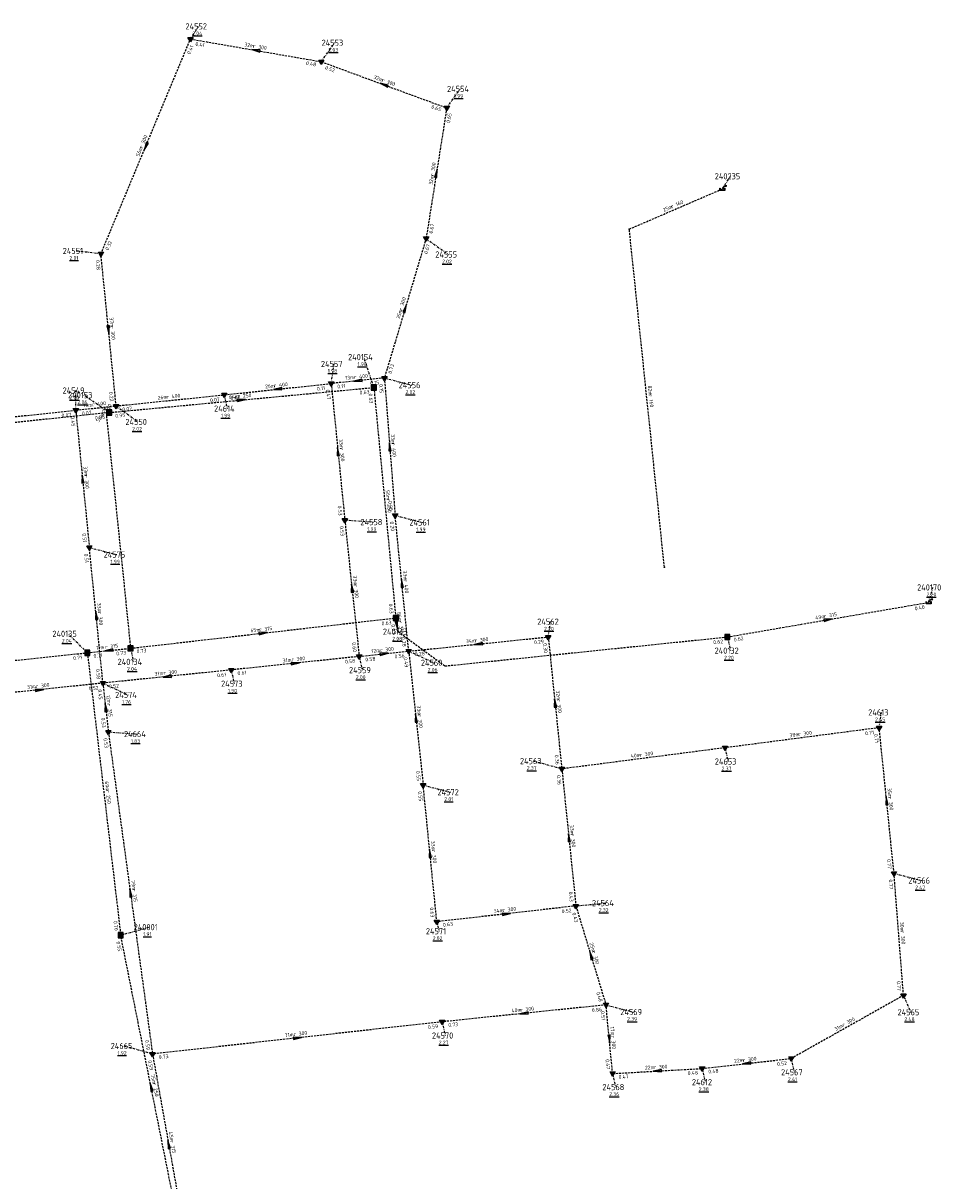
# Model space of a CAD drawing. Extents: x 188323 to 208361, y 565368 to 574910.
# Tile 217 of 256: x 204345 to 204569, y 569151 to 569432. Entities that reach past the tile are written whole.
import ezdxf

# ---------------------------------------------------------------- set-up
doc = ezdxf.new("R2010")
doc.units = 0
doc.linetypes.add('DASHDOT', pattern=[1, 0.5, -0.25, 0, -0.25])
doc.linetypes.add('DASHED', pattern=[0.75, 0.5, -0.25])
doc.layers.get('0').update_dxf_attribs({"linetype": 'CONTINUOUS'})
for name, color, linetype in [('RIO-AFM', 7, 'CONTINUOUS'), ('RIO-BOK', 7, 'CONTINUOUS'), ('RIO-KNP', 7, 'CONTINUOUS'), ('RIO-KNR', 7, 'CONTINUOUS'), ('RIO-LAG_1B', 7, 'DASHED'), ('RIO-LAG_2B', 7, 'DASHED'), ('RIO-LEN', 7, 'CONTINUOUS'), ('RIO-MVD', 1, 'CONTINUOUS'), ('RIO-VRB', 6, 'DASHDOT'), ('RIO-VRH', 7, 'CONTINUOUS')]:
    doc.layers.add(name, color=color, linetype=linetype)
doc.styles.add('RIO-TXT', font='isocp.shx')

# ---------------------------------------------------------------- blocks, each defined once
blk = doc.blocks.new('L_VHR')
blk.add_lwpolyline([(-0.5, 0), (0.5, 0), (-0.5, 0.15), (-0.5, -0.15), (0.5, 0)])
blk = doc.blocks.new('K_IPR')
blk.add_lwpolyline([(-0.5, -0.5), (0.5, -0.5), (0.5, 0.5), (-0.5, 0.5)], close=True)
blk.add_solid([(-0.5, 0.5), (0.5, 0.5), (-0.5, -0.5), (0.5, -0.5)])
at = {"style": 'RIO-TXT', "flags": 1}
blk.add_attdef('KNOOPNAAM', (2, 2), '', height=1, dxfattribs=at)
blk = doc.blocks.new('K_UTB')
blk.add_lwpolyline([(0.5, 0.15), (0.5, -0.3), (-0.5, -0.3), (-0.5, 0.15), (-0.45, 0.15), (-0.45, -0.25), (0, -0.25), (0.45, -0.25), (0.45, 0.15)], close=True)
blk.add_lwpolyline([(0.85, 0.6), (0.55, 0.65), (0.614828, 0.459583), (0.850842, 0.598937)])
blk.add_arc((0.85, -0.25), 0.85, 90, 180)
at = {"style": 'RIO-TXT', "flags": 1}
blk.add_attdef('KNOOPNAAM', (2, 2), '', height=1, dxfattribs=at)
blk = doc.blocks.new('K_FIC')
blk.add_circle((0, 0), 0.0625)
at = {"style": 'RIO-TXT', "flags": 1}
blk.add_attdef('KNOOPNAAM', (2, 2), '', height=1, dxfattribs=at)
blk = doc.blocks.new('K_IPD')
blk.add_lwpolyline([(-0.496027, 0.307994), (0.503973, 0.307994), (0.003973, -0.558031)], close=True)
blk.add_solid([(-0.496027, 0.307994), (0.503973, 0.307994), (0.003973, -0.558031)])
at = {"style": 'RIO-TXT', "flags": 1}
blk.add_attdef('KNOOPNAAM', (2, 2), '', height=1, dxfattribs=at)

msp = doc.modelspace()

# ---------------------------------------------------------------- linework, layer by layer
at = {"layer": 'RIO-LAG_1B'}
for p, q in [((204492.048, 569382.208), (204514.592, 569391.936)), ((204500.56, 569300.224), (204492.048, 569382.208)), ((204365.984, 569337.728), (204430.144, 569343.808)), ((204430.144, 569343.808), (204435.456, 569287.936)), ((204365.984, 569337.728), (204295.856, 569330.24)), ((204515.824, 569283.328), (204564.576, 569291.712)), ((204371.168, 569280.576), (204435.456, 569287.936)), ((204297.696, 569272.896), (204360.72, 569279.488)), ((204360.72, 569279.488), (204371.168, 569280.576)), ((204360.72, 569279.488), (204368.8, 569211.008)), ((204383.52, 569137.344), (204368.8, 569211.008))]:
    msp.add_line(p, q, dxfattribs=at)
for points in [[(204365.984, 569337.728), (204365.344, 569336.896), (204369.248, 569299.584), (204371.168, 569280.576)], [(204435.456, 569287.936), (204436.016, 569284.608), (204447.392, 569276.288), (204515.824, 569283.328)]]:
    msp.add_lwpolyline(points, dxfattribs=at)
at = {"layer": 'RIO-LAG_2B'}
for p, q in [((204364, 569376.192), (204385.696, 569428.288)), ((204385.696, 569428.288), (204417.408, 569422.784)), ((204417.408, 569422.784), (204447.808, 569411.584)), ((204447.808, 569411.584), (204442.8, 569379.904)), ((204442.8, 569379.904), (204432.704, 569346.112)), ((204367.696, 569339.328), (204364, 569376.192)), ((204393.904, 569342.016), (204419.808, 569344.768)), ((204432.704, 569346.112), (204419.808, 569344.768)), ((204419.808, 569344.768), (204423.104, 569311.68)), ((204432.704, 569346.112), (204435.296, 569312.768)), ((204367.696, 569339.328), (204393.904, 569342.016)), ((204326.8, 569334.976), (204357.904, 569338.304)), ((204357.904, 569338.304), (204367.696, 569339.328)), ((204357.904, 569338.304), (204361.2, 569305.024)), ((204423.104, 569311.68), (204426.592, 569278.592)), ((204438.592, 569279.872), (204435.296, 569312.768)), ((204364.496, 569272.128), (204361.2, 569305.024)), ((204438.592, 569279.872), (204472.4, 569283.328)), ((204472.4, 569283.328), (204475.696, 569251.328)), ((204426.592, 569278.592), (204438.592, 569279.872)), ((204438.592, 569279.872), (204442.096, 569247.424)), ((204426.592, 569278.592), (204395.6, 569275.328)), ((204395.6, 569275.328), (204364.496, 569272.128)), ((204364.496, 569272.128), (204333.792, 569268.928)), ((204364.496, 569272.128), (204365.808, 569260.288)), ((204365.808, 569260.288), (204376.512, 569182.208)), ((204552.608, 569261.312), (204515.248, 569256.448)), ((204556.192, 569225.984), (204552.608, 569261.312)), ((204515.248, 569256.448), (204475.696, 569251.328)), ((204475.696, 569251.328), (204479.104, 569218.112)), ((204445.408, 569214.272), (204442.096, 569247.424)), ((204558.496, 569196.416), (204556.192, 569225.984)), ((204479.104, 569218.112), (204445.408, 569214.272)), ((204479.104, 569218.112), (204486.4, 569194.112)), ((204558.496, 569196.416), (204531.296, 569181.12)), ((204486.4, 569194.112), (204446.704, 569190.016)), ((204488, 569177.472), (204486.4, 569194.112)), ((204446.704, 569190.016), (204376.512, 569182.208)), ((204376.512, 569182.208), (204384.336, 569138.368)), ((204488, 569177.472), (204509.696, 569178.688)), ((204509.696, 569178.688), (204531.296, 569181.12))]:
    msp.add_line(p, q, dxfattribs=at)
at = {"layer": 'RIO-VRB'}
for p, q in [((204385.7, 569428.3), (204387.6764, 569431.3558)), ((204417.4, 569422.8), (204420.6618, 569427.388)), ((204447.8, 569411.6), (204451.0618, 569416.188)), ((204514.6, 569391.96), (204516.5764, 569395.0158)), ((204442.8, 569379.9), (204448.2194, 569376.0519)), ((204364, 569376.2), (204357.925, 569376.8981)), ((204430.14, 569343.82), (204427.7189, 569351.1679)), ((204419.8, 569344.8), (204420.5071, 569349.5132)), ((204432.7, 569346.1), (204439.3482, 569344.38)), ((204357.9, 569338.3), (204357.8994, 569343.075)), ((204365.99, 569337.72), (204359.8619, 569341.9559)), ((204393.9, 569342), (204394.6071, 569338.6868)), ((204367.7, 569339.3), (204373.1194, 569335.4519)), ((204423.1, 569311.7), (204430.0675, 569311.1713)), ((204435.3, 569312.8), (204441.9482, 569311.08)), ((204361.2, 569305), (204367.8482, 569303.28)), ((204564.57, 569291.74), (204565.6214, 569295.3297)), ((204435.45, 569287.92), (204436.1571, 569284.6068)), ((204472.4, 569283.3), (204472.9335, 569287.0284)), ((204360.72, 569279.48), (204356.0653, 569284.0838)), ((204515.83, 569283.32), (204516.5371, 569280.0068)), ((204371.16, 569280.6), (204371.8671, 569277.2868)), ((204438.6, 569279.9), (204444.7269, 569277.0622)), ((204426.6, 569278.6), (204427.3071, 569275.2868)), ((204395.6, 569275.3), (204396.3071, 569271.9868)), ((204364.5, 569272.1), (204370.6269, 569269.2622)), ((204552.6, 569261.3), (204553.1335, 569265.0284)), ((204365.81, 569260.31), (204372.7775, 569259.7813)), ((204515.25, 569256.44), (204515.9571, 569253.1268)), ((204475.7, 569251.3), (204468.7321, 569253.2265)), ((204442.1, 569247.4), (204448.7482, 569245.68)), ((204556.2, 569226), (204562.8482, 569224.28)), ((204479.1, 569218.1), (204486.175, 569218.8)), ((204368.8, 569211.04), (204375.7675, 569212.9687)), ((204445.4, 569214.3), (204445.9335, 569211.9716)), ((204558.5, 569196.4), (204560.2352, 569192.3308)), ((204486.4, 569194.1), (204493.0482, 569192.38)), ((204446.7, 569190), (204447.4071, 569186.6868)), ((204376.52, 569182.22), (204369.5521, 569184.1465)), ((204509.7, 569178.7), (204510.4071, 569175.3868)), ((204531.3, 569181.1), (204532.0071, 569177.7868)), ((204488, 569177.5), (204488.7071, 569174.1868))]:
    msp.add_line(p, q, dxfattribs=at)

# ---------------------------------------------------------------- block references
at = {"layer": 'RIO-KNP', "xscale": 1.25, "yscale": 1.25, "zscale": 1.25}
for name, p in [('K_IPD', (204385.696, 569428.288)), ('K_IPD', (204417.408, 569422.784)), ('K_IPD', (204447.808, 569411.584)), ('K_UTB', (204514.592, 569391.936)), ('K_FIC', (204492.048, 569382.208)), ('K_IPD', (204442.8, 569379.904)), ('K_IPD', (204364, 569376.192)), ('K_IPD', (204419.808, 569344.768)), ('K_IPR', (204430.144, 569343.808)), ('K_IPD', (204432.704, 569346.112)), ('K_IPD', (204393.904, 569342.016)), ('K_IPD', (204357.904, 569338.304)), ('K_IPR', (204365.984, 569337.728)), ('K_IPD', (204367.696, 569339.328)), ('K_IPD', (204435.296, 569312.768)), ('K_IPD', (204423.104, 569311.68)), ('K_IPD', (204361.2, 569305.024)), ('K_FIC', (204500.56, 569300.224)), ('K_UTB', (204564.576, 569291.712)), ('K_IPR', (204435.456, 569287.936)), ('K_IPD', (204472.4, 569283.328)), ('K_IPR', (204515.824, 569283.328)), ('K_IPR', (204360.72, 569279.488)), ('K_IPR', (204371.168, 569280.576)), ('K_IPD', (204438.592, 569279.872)), ('K_IPD', (204426.592, 569278.592)), ('K_IPD', (204395.6, 569275.328)), ('K_IPD', (204364.496, 569272.128)), ('K_IPD', (204365.808, 569260.288)), ('K_IPD', (204552.608, 569261.312)), ('K_IPD', (204515.248, 569256.448)), ('K_IPD', (204475.696, 569251.328)), ('K_IPD', (204442.096, 569247.424)), ('K_IPD', (204556.192, 569225.984)), ('K_IPD', (204479.104, 569218.112)), ('K_IPD', (204445.408, 569214.272)), ('K_IPR', (204368.8, 569211.008)), ('K_IPD', (204558.496, 569196.416)), ('K_IPD', (204486.4, 569194.112)), ('K_IPD', (204446.704, 569190.016)), ('K_IPD', (204376.512, 569182.208)), ('K_IPD', (204531.296, 569181.12)), ('K_IPD', (204509.696, 569178.688)), ('K_IPD', (204488, 569177.472))]:
    msp.add_blockref(name, p, dxfattribs=at)
at = {"layer": 'RIO-VRH', "xscale": 2, "yscale": 2, "zscale": 2}
for p, rotation in [((204401.55, 569425.55), 530.1581), ((204432.6, 569417.2), 519.7772), ((204374.85, 569402.25), 247.3811), ((204445.3, 569395.75), 441.0285), ((204437.75, 569363), 433.3556), ((204365.85, 569357.75), 275.7345), ((204426.25, 569345.45), 185.754), ((204398.065, 569340.77), 5.4314), ((204406.85, 569343.4), 186.1696), ((204434, 569329.45), 454.4731), ((204421.45, 569328.25), 455.702), ((204359.55, 569321.65), 455.668), ((204436.95, 569296.35), 95.7363), ((204424.85, 569295.15), 456.0445), ((204362.85, 569288.55), 95.7363), ((204540.2, 569287.53), 9.8003), ((204435.735, 569286.275), 279.8372), ((204403.305, 569284.26), 6.495), ((204365.94, 569280.04), 186.1226), ((204432.6, 569279.25), 6.1823), ((204455.5, 569281.6), 185.7436), ((204411.1, 569276.95), 366.0757), ((204380.05, 569273.7), 185.8741), ((204349.15, 569270.5), 365.9501), ((204474.05, 569267.3), 455.8963), ((204365.155, 569266.205), 456.3486), ((204440.35, 569263.65), 456.1551), ((204554.4, 569243.65), 95.8316), ((204477.4, 569234.7), 455.8557), ((204443.75, 569230.85), 95.702), ((204371.165, 569221.265), 457.8177), ((204462.25, 569216.2), 366.4328), ((204482.75, 569206.1), 466.9254), ((204466.55, 569192.05), 185.8957), ((204487.2, 569185.8), 275.514), ((204411.61, 569186.11), 366.3252), ((204498.85, 569178.1), 183.1649), ((204520.5, 569179.9), 186.3396), ((204376.16, 569174.185), 101.3014), ((204380.425, 569160.295), 460.1069)]:
    msp.add_blockref('L_VHR', p, dxfattribs=dict(at, rotation=rotation))

# ---------------------------------------------------------------- texts
at = {"layer": 'RIO-AFM', "style": 'RIO-TXT'}
for s, rotation, p in [('r 300', 350.1581, (204400.8385, 569426.1907)), ('r 300', 339.7772, (204432.0157, 569417.9585)), ('r 300', 67.3811, (204374.0769, 569401.6944)), ('r 300', 441.0285, (204444.6703, 569395.0286)), ('r 160', 23.38, (204502.3829, 569387.2224)), ('r 300', 433.3556, (204437.0286, 569362.3695)), ('r 300', 275.7345, (204366.2778, 569358.6072)), ('r 400', 365.754, (204425.3932, 569345.8698)), ('r 400', 6.1696, (204405.9906, 569343.81)), ('r 400', 5.8832, (204379.9427, 569341.0643)), ('r 250', 5.4314, (204397.2112, 569341.1911)), ('r 160', 275.9363, (204496.7441, 569342.0905)), ('r 400', 5.8258, (204361.9431, 569339.2152)), ('r 160', 412.2617, (204364.7738, 569336.965)), ('r 400', 274.4731, (204434.4454, 569330.2977)), ('r 300', 275.702, (204421.8771, 569329.1069)), ('r 300', 275.668, (204359.9777, 569322.5067)), ('r 250', 275.4348, (204433.2333, 569316.7258)), ('r 400', 275.7363, (204437.3765, 569297.2071)), ('r 300', 276.0445, (204425.272, 569296.0096)), ('r 300', 275.7363, (204363.2765, 569289.4071)), ('r 315', 9.8003, (204539.3163, 569287.8847)), ('r 315', 6.495, (204402.4435, 569284.6651)), ('r 315', 279.8372, (204436.0899, 569287.1588)), ('r 300', 5.7436, (204454.6438, 569282.0164)), ('r 315', 6.1226, (204365.0809, 569280.4507)), ('r 300', 6.1823, (204431.7408, 569279.6598)), ('r 300', 366.0757, (204410.2403, 569277.3707)), ('r 300', 365.8741, (204379.1918, 569274.1238)), ('r 300', 365.9501, (204348.2912, 569270.9225)), ('r 315', 276.3486, (204365.5657, 569267.0661)), ('r 300', 275.8963, (204474.4738, 569268.1586)), ('r 300', 276.1551, (204440.7701, 569264.5106)), ('r 300', 367.413, (204533.0551, 569259.2725)), ('r 300', 367.404, (204494.6052, 569254.2734)), ('r 250', 276.7415, (204365.1827, 569246.1259)), ('r 300', 275.8315, (204554.8259, 569244.5079)), ('r 300', 275.8557, (204477.8248, 569235.5583)), ('r 300', 275.702, (204444.1771, 569231.7069)), ('r 315', 277.8177, (204371.5745, 569222.139)), ('r 300', 366.4328, (204461.3874, 569216.6162)), ('r 300', 274.4518, (204557.7946, 569212.0473)), ('r 300', 286.9254, (204482.9996, 569207.0232)), ('r 300', 365.8957, (204465.6914, 569192.4762)), ('r 300', 389.3548, (204543.9437, 569188.7965)), ('r 300', 366.3252, (204410.7467, 569186.5393)), ('r 300', 275.514, (204487.6247, 569186.6554)), ('r 300', 6.3396, (204519.6394, 569180.3075)), ('r 300', 3.1649, (204498.0136, 569178.5545)), ('r 250', 281.3014, (204376.5145, 569175.0823)), ('r 315', 280.1069, (204380.7886, 569161.1828))]:
    msp.add_text(s, height=0.9, rotation=rotation, dxfattribs=at).set_placement(p)
at = {"layer": 'RIO-BOK', "style": 'RIO-TXT'}
for s, rotation, p in [('0.41', 67.3811, (204385.6233, 569424.4747)), ('0.41', 350.1581, (204386.8409, 569426.682)), ('0.48', 350.1581, (204413.6562, 569422.047)), ('0.52', 339.7772, (204418.2306, 569421.0029)), ('0.65', 339.7772, (204443.982, 569411.5341)), ('0.65', 441.0285, (204448.6103, 569407.8679)), ('0.67', 441.0285, (204444.4003, 569381.0656)), ('0.32', 67.3811, (204365.8306, 569376.9539)), ('0.67', 433.3556, (204443.1028, 569376.0939)), ('0.28', 275.7345, (204362.7476, 569374.6667)), ('0.73', 433.3556, (204434.4416, 569347.0415)), ('0.11', 6.1696, (204416.41, 569343.0254)), ('0.11', 365.754, (204421.3339, 569343.5484)), ('0.15', 365.754, (204429.298, 569344.3561)), ('0.15', 274.4731, (204431.4142, 569344.5947)), ('0.22', 275.7345, (204365.973, 569342.7041)), ('0.07', 5.8832, (204390.5013, 569340.2423)), ('0.07', 6.1696, (204395.4421, 569340.7586)), ('0.47', 275.702, (204418.5467, 569343.2674)), ('0.63', 5.4314, (204426.7279, 569342.0892)), ('0.63', 275.4348, (204428.8796, 569342.2933)), ('0.07', 5.8258, (204364.2994, 569337.5457)), ('0.07', 5.8832, (204369.2359, 569338.0509)), ('0.07', 6.0563, (204354.5068, 569336.5321)), ('0.45', 275.668, (204356.6458, 569336.7682)), ('0.07', 5.8258, (204359.4347, 569337.0493)), ('0.95', 366.0705, (204362.5936, 569335.9936)), ('0.95', 5.4314, (204367.516, 569336.4588)), ('0.20', 274.4731, (204433.646, 569316.2414)), ('0.53', 275.702, (204421.3725, 569315.1049)), ('0.20', 275.7363, (204434.0477, 569311.2667)), ('0.51', 275.668, (204359.4747, 569308.4059)), ('0.53', 276.0445, (204421.8559, 569310.16)), ('0.51', 275.7363, (204359.9477, 569303.4667)), ('0.63', 275.4348, (204433.7528, 569291.3348)), ('0.40', 9.8003, (204561.2991, 569289.7542)), ('0.63', 6.495, (204432.0706, 569286.1262)), ('0.63', 279.8372, (204434.3105, 569286.3011)), ('0.28', 275.7363, (204436.8704, 569283.3038)), ('0.29', 5.7436, (204468.9972, 569281.5506)), ('0.62', 5.8476, (204512.4309, 569281.5645)), ('0.62', 9.8003, (204517.4477, 569282.1787)), ('0.73', 6.1226, (204367.7685, 569278.8281)), ('0.73', 6.495, (204372.7092, 569279.3673)), ('0.60', 276.0445, (204424.8522, 569281.9949)), ('0.28', 5.7436, (204440.1329, 569278.6471)), ('0.30', 275.8963, (204471.152, 569281.7632)), ('0.71', 5.9772, (204357.3243, 569277.7168)), ('0.71', 6.1226, (204362.2611, 569278.2373)), ('0.58', 366.0757, (204423.2068, 569276.8485)), ('0.58', 6.1823, (204428.1424, 569277.3589)), ('0.56', 6.1823, (204435.2111, 569278.1247)), ('0.49', 276.1551, (204437.3589, 569278.3576)), ('0.58', 275.7363, (204362.7704, 569275.5038)), ('0.61', 365.8741, (204392.2007, 569273.5605)), ('0.61', 366.0757, (204397.1409, 569274.057)), ('0.52', 365.9501, (204361.1029, 569270.3557)), ('0.52', 365.8741, (204366.0365, 569270.8516)), ('0.45', 276.3486, (204363.2641, 569270.5534)), ('0.53', 276.3486, (204364.0307, 569263.6941)), ('0.71', 367.413, (204549.2474, 569259.4738)), ('0.71', 275.8315, (204551.3502, 569259.7646)), ('0.53', 277.8177, (204364.6142, 569258.7322)), ('0.36', 275.8963, (204473.9602, 569254.6995)), ('0.55', 276.1551, (204440.3452, 569250.7919)), ('0.36', 275.8557, (204474.4509, 569249.7641)), ('0.55', 275.702, (204440.8467, 569245.8674)), ('0.77', 275.8315, (204554.4662, 569229.4011)), ('0.77', 274.4518, (204554.9136, 569224.4952)), ('0.43', 275.8557, (204477.3634, 569221.5008)), ('0.63', 275.702, (204443.6725, 569217.7049)), ('0.52', 366.4328, (204475.7172, 569216.3291)), ('0.43', 286.9254, (204478.169, 569216.3528)), ('0.70', 276.7415, (204367.0334, 569214.4158)), ('0.63', 366.4328, (204446.9486, 569213.0666)), ('0.55', 281.3014, (204367.7023, 569209.3925)), ('0.77', 274.4518, (204556.845, 569199.8417)), ('0.48', 286.9254, (204484.0377, 569197.1025)), ('0.86', 365.8957, (204483.0008, 569192.3647)), ('0.51', 275.514, (204485.1417, 569192.5716)), ('0.73', 365.8957, (204448.237, 569188.7522)), ('0.59', 366.3252, (204443.311, 569188.2585)), ('0.59', 277.8177, (204374.6966, 569185.5626)), ('0.73', 366.3252, (204378.0663, 569180.9837)), ('0.59', 280.1069, (204375.3882, 569180.5957)), ('0.47', 275.514, (204486.2732, 569180.9103)), ('0.48', 6.3396, (204511.2458, 569177.4631)), ('0.52', 6.3396, (204527.9152, 569179.3153)), ('0.47', 3.1649, (204489.4749, 569176.1794)), ('0.48', 3.1649, (204506.2224, 569177.1055))]:
    msp.add_text(s, height=0.9, rotation=rotation, dxfattribs=at).set_placement(p)
at = {"layer": 'RIO-KNR', "style": 'RIO-TXT'}
for s, p in [('24552', (204384.4889, 569430.6058)), ('24553', (204417.4743, 569426.638)), ('24554', (204447.8743, 569415.438)), ('240235', (204512.7514, 569394.2658)), ('24551', (204354.7375, 569376.1481)), ('24555', (204445.0319, 569375.3019)), ('24557', (204417.3196, 569348.7632)), ('240154', (204423.8939, 569350.4179)), ('24556', (204436.1607, 569343.63)), ('24549', (204354.7119, 569342.325)), ('240153', (204356.0369, 569341.2059)), ('24614', (204391.4196, 569337.9368)), ('24550', (204369.9319, 569334.7019)), ('24558', (204426.88, 569310.4213)), ('24561', (204438.7607, 569310.33)), ('24575', (204364.6607, 569302.53)), ('240170', (204561.7964, 569294.5797)), ('24562', (204469.746, 569286.2784)), ('240133', (204432.3321, 569283.8568)), ('240135', (204352.2403, 569283.3338)), ('240132', (204512.7121, 569279.2568)), ('240134', (204368.0421, 569276.5368)), ('24560', (204441.5394, 569276.3122)), ('24559', (204424.1196, 569274.5368)), ('24573', (204393.1196, 569271.2368)), ('24574', (204367.4394, 569268.5122)), ('24613', (204549.946, 569264.2784)), ('24664', (204369.59, 569259.0313)), ('24563', (204465.5446, 569252.4765)), ('24653', (204512.7696, 569252.3768)), ('24572', (204445.5607, 569244.93)), ('24566', (204559.6607, 569223.53)), ('24564', (204482.9875, 569218.05)), ('240001', (204371.9425, 569212.2187)), ('24571', (204442.746, 569211.2216)), ('24569', (204489.8607, 569191.63)), ('24565', (204557.0477, 569191.5808)), ('24570', (204444.2196, 569185.9368)), ('24665', (204366.3646, 569183.3965)), ('24567', (204528.8196, 569177.0368)), ('24612', (204507.2196, 569174.6368)), ('24568', (204485.5196, 569173.4368))]:
    msp.add_text(s, height=1.5, dxfattribs=at).set_placement(p)
at = {"layer": 'RIO-LEN', "style": 'RIO-TXT'}
for s, rotation, p in [('32m', 350.1581, (204398.7101, 569426.5586)), ('32m', 339.7772, (204429.9884, 569418.704)), ('56m', 67.3811, (204373.2464, 569399.7004)), ('32m', 441.0285, (204444.3351, 569392.8948)), ('25m', 23.38, (204500.4003, 569386.3652)), ('37m', 275.7345, (204366.061, 569360.7563)), ('35m', 433.3556, (204436.4115, 569360.2996)), ('26m', 6.1696, (204403.8431, 569343.5778)), ('13m', 365.754, (204423.2442, 569345.6519)), ('82m', 275.9363, (204496.5197, 569344.2388)), ('26m', 5.8832, (204377.7941, 569340.8429)), ('64m', 5.4314, (204395.0609, 569340.9866)), ('10m', 5.8258, (204359.7942, 569338.9959)), ('58m', 412.2617, (204363.453, 569335.2559)), ('33m', 275.702, (204421.6615, 569331.2561)), ('33m', 274.4731, (204434.2759, 569332.451)), ('33m', 275.668, (204359.7633, 569324.656)), ('56m', 275.4348, (204433.0277, 569318.876)), ('33m', 275.7363, (204437.1596, 569299.3562)), ('33m', 276.0445, (204425.0435, 569298.1575)), ('33m', 275.7363, (204363.0596, 569291.5562)), ('86m', 279.8372, (204435.7198, 569289.2869)), ('49m', 9.8003, (204537.1878, 569287.517)), ('65m', 6.495, (204400.2974, 569284.4208)), ('34m', 5.7436, (204452.4947, 569281.8002)), ('11m', 6.1226, (204362.9332, 569280.2203)), ('12m', 6.1823, (204429.5934, 569279.4272)), ('31m', 366.0757, (204408.0926, 569277.1407)), ('31m', 365.8741, (204377.0433, 569273.9013)), ('31m', 365.9501, (204346.1429, 569270.6972)), ('12m', 276.3486, (204365.3258, 569269.2128)), ('32m', 275.8963, (204474.2509, 569270.3071)), ('33m', 276.1551, (204440.5375, 569266.6581)), ('38m', 367.413, (204530.9133, 569258.9925)), ('40m', 367.404, (204492.4634, 569253.9937)), ('69m', 276.7415, (204364.9281, 569248.2709)), ('35m', 275.8315, (204554.6054, 569246.6566)), ('33m', 275.8557, (204477.6034, 569237.7069)), ('33m', 275.702, (204443.9615, 569233.8561)), ('79m', 277.8177, (204371.2797, 569224.2788)), ('34m', 366.4328, (204459.2412, 569216.3728)), ('30m', 274.4518, (204557.6259, 569214.2007)), ('25m', 286.9254, (204482.3697, 569209.0893)), ('40m', 365.8957, (204463.5429, 569192.2529)), ('71m', 366.3252, (204408.6, 569186.3)), ('17m', 275.514, (204487.4161, 569188.8053)), ('31m', 389.3548, (204542.0618, 569187.7364)), ('22m', 3.1649, (204495.8569, 569178.4352)), ('22m', 6.3396, (204517.4926, 569180.0689)), ('75m', 281.3014, (204376.0901, 569177.2002)), ('45m', 280.1069, (204380.4085, 569163.3091))]:
    msp.add_text(s, height=0.9, rotation=rotation, dxfattribs=at).set_placement(p)
at = {"layer": 'RIO-MVD', "style": 'RIO-TXT'}
for s, p in [('%%U2.04', (204386.1464, 569429.2058)), ('%%U2.03', (204419.1318, 569425.238)), ('%%U1.99', (204449.5318, 569414.038)), ('%%U2.01', (204356.395, 569374.7481)), ('%%U2.02', (204446.6894, 569373.9019)), ('%%U1.90', (204426.1889, 569349.0179)), ('%%U1.98', (204418.9771, 569347.3632)), ('%%U2.00', (204356.3694, 569340.925)), ('%%U2.02', (204437.8182, 569342.23)), ('%%U2.06', (204358.3319, 569339.8059)), ('%%U1.99', (204393.0771, 569336.5368)), ('%%U2.02', (204371.5894, 569333.3019)), ('%%U1.99', (204428.5375, 569309.0213)), ('%%U1.99', (204440.4182, 569308.93)), ('%%U1.99', (204366.3182, 569301.13)), ('%%U2.20', (204564.0914, 569293.1797)), ('%%U2.20', (204471.4035, 569284.8784)), ('%%U2.04', (204354.5353, 569281.9338)), ('%%U2.08', (204434.6271, 569282.4568)), ('%%U2.20', (204515.0071, 569277.8568)), ('%%U2.04', (204370.3371, 569275.1368)), ('%%U2.00', (204425.7771, 569273.1368)), ('%%U2.06', (204443.1969, 569274.9122)), ('%%U1.90', (204394.7771, 569269.8368)), ('%%U1.76', (204369.0969, 569267.1122)), ('%%U2.45', (204551.6035, 569262.8784)), ('%%U1.83', (204371.2475, 569257.6313)), ('%%U2.37', (204467.2021, 569251.0765)), ('%%U2.37', (204514.4271, 569250.9768)), ('%%U2.01', (204447.2182, 569243.53)), ('%%U2.47', (204561.3182, 569222.13)), ('%%U2.32', (204484.645, 569216.65)), ('%%U1.91', (204374.2375, 569210.8187)), ('%%U2.02', (204444.4035, 569209.8216)), ('%%U2.39', (204491.5182, 569190.23)), ('%%U2.48', (204558.7052, 569190.1808)), ('%%U2.27', (204445.8771, 569184.5368)), ('%%U1.92', (204368.0221, 569181.9965)), ('%%U2.41', (204530.4771, 569175.6368)), ('%%U2.36', (204487.1771, 569172.0368)), ('%%U2.38', (204508.8771, 569173.2368))]:
    msp.add_text(s, height=0.9, dxfattribs=at).set_placement(p)

doc.saveas('drawing.dxf')
